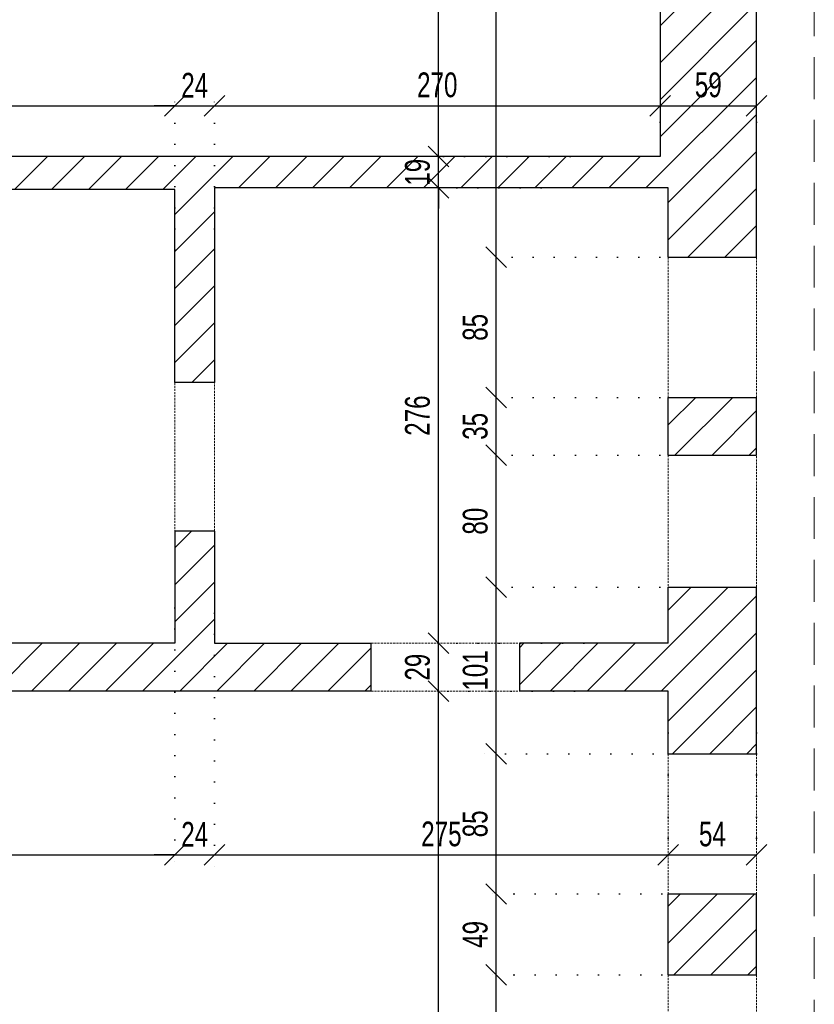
# Model space of a CAD drawing. Header units: millimetres. Extents: x 11149 to 111407, y -107619 to -23630.
# Tile 115 of 245: x 16231 to 16712, y -28935 to -28338. Entities that reach past the tile are written whole.
import ezdxf

# ---------------------------------------------------------------- set-up
doc = ezdxf.new("R2010")
doc.units = ezdxf.units.MM
doc.header["$LTSCALE"] = 2
for name, pattern in [('DOT', [6.35, 0, -6.35]), ('HIDDEN', [9.525, 6.35, -3.175]), ('HIDDENX2', [19.05, 12.7, -6.35])]:
    doc.linetypes.add(name, pattern=pattern)
doc.layers.get('0').update_dxf_attribs({"plot": 0})
doc.layers.get('Defpoints').update_dxf_attribs({"color": 1})
doc.layers.add('3DPLAN_A_KRESKOWANIE 1', color=253, linetype='Continuous')
for name, color, linetype, lineweight in [('3DPLAN_A_WYSOKOŚCI ZMIANA', 144, 'HIDDENX2', 5), ('A_ściany mur', 2, 'Continuous', 30), ('e-cad_wymiary', 4, 'Continuous', 9)]:
    doc.layers.add(name, color=color, linetype=linetype, lineweight=lineweight)
doc.styles.add('e-cad_1', font='arial.ttf', dxfattribs={"width": 0.7})
doc.dimstyles.new('e-cad_1_100_[cm]', dxfattribs={"dimscale": 10, "dimtxt": 1.5, "dimasz": 1.25, "dimexe": 1.25, "dimexo": 0.625, "dimgap": 0.5, "dimtad": 1, "dimdec": 0, "dimrnd": 1, "dimzin": 1, "dimtxsty": 'e-cad_1', "dimblk": 'OBLIQUE', "dimcen": 2.5, "dimclrd": 256, "dimclre": 252, "dimclrt": 7, "dimadec": 0, "dimazin": 0, "dimtfac": 1, "dimtix": 1, "dimtmove": 2, "dimatfit": 3, "dimldrblk": 'NONE', "dimfxl": 60, "dimfxlon": 1, "dimarcsym": 0})

# ---------------------------------------------------------------- blocks, each defined once
blk = doc.blocks.new('_OBLIQUE')
at = {"color": 0, "linetype": 'ByBlock', "lineweight": -2}
blk.add_line((-0.5, -0.5), (0.5, 0.5), dxfattribs=at)
blk = doc.blocks.new('*D407')
at = {"layer": 'Defpoints', "color": 0}
for p in [(16519.71, -28916.89), (16651.94, -28916.89), (16677.49, -29121.89)]:
    blk.add_point(p, dxfattribs=at)
at = {"layer": 'e-cad_wymiary', "color": 252, "linetype": 'DOT', "lineweight": -2}
for p, q in [((16645.69, -28916.89), (16507.21, -28916.89)), ((16671.24, -29121.89), (16507.21, -29121.89))]:
    blk.add_line(p, q, dxfattribs=at)
at = {"layer": 'e-cad_wymiary', "lineweight": -2}
blk.add_line((16519.71, -29121.89), (16519.71, -28916.89), dxfattribs=at)
at = {"layer": 'e-cad_wymiary', "lineweight": -2, "xscale": 12.5, "yscale": 12.5, "zscale": 12.5}
for p, rotation in [((16519.71, -28916.89), 90), ((16519.71, -29121.89), 270)]:
    blk.add_blockref('_OBLIQUE', p, dxfattribs=dict(at, rotation=rotation))
at = {"layer": 'e-cad_wymiary', "color": 7, "insert": (16507.05, -29019.39), "char_height": 15, "attachment_point": 5, "rotation": 90, "style": 'e-cad_1'}
blk.add_mtext('205', dxfattribs=at)
blk = doc.blocks.new('_None')
blk = doc.blocks.new('*D408')
at = {"layer": 'Defpoints', "color": 0}
for p in [(16519.71, -28867.89), (16651.94, -28867.89), (16651.94, -28916.89)]:
    blk.add_point(p, dxfattribs=at)
at = {"layer": 'e-cad_wymiary', "color": 252, "linetype": 'DOT', "lineweight": -2}
for p, q in [((16645.69, -28867.89), (16507.21, -28867.89)), ((16645.69, -28916.89), (16507.21, -28916.89))]:
    blk.add_line(p, q, dxfattribs=at)
at = {"layer": 'e-cad_wymiary', "lineweight": -2}
blk.add_line((16519.71, -28916.89), (16519.71, -28867.89), dxfattribs=at)
at = {"layer": 'e-cad_wymiary', "lineweight": -2, "xscale": 12.5, "yscale": 12.5, "zscale": 12.5}
for p, rotation in [((16519.71, -28867.89), 90), ((16519.71, -28916.89), 270)]:
    blk.add_blockref('_OBLIQUE', p, dxfattribs=dict(at, rotation=rotation))
at = {"layer": 'e-cad_wymiary', "color": 7, "insert": (16507.05, -28892.39), "char_height": 15, "attachment_point": 5, "rotation": 90, "style": 'e-cad_1'}
blk.add_mtext('49', dxfattribs=at)
blk = doc.blocks.new('*D409')
at = {"layer": 'Defpoints', "color": 0}
for p in [(16519.71, -28782.89), (16646.71, -28782.89), (16651.94, -28867.89)]:
    blk.add_point(p, dxfattribs=at)
at = {"layer": 'e-cad_wymiary', "color": 252, "linetype": 'DOT', "lineweight": -2}
for p, q in [((16640.46, -28782.89), (16507.21, -28782.89)), ((16645.69, -28867.89), (16507.21, -28867.89))]:
    blk.add_line(p, q, dxfattribs=at)
at = {"layer": 'e-cad_wymiary', "lineweight": -2}
blk.add_line((16519.71, -28867.89), (16519.71, -28782.89), dxfattribs=at)
at = {"layer": 'e-cad_wymiary', "lineweight": -2, "xscale": 12.5, "yscale": 12.5, "zscale": 12.5}
for p, rotation in [((16519.71, -28782.89), 90), ((16519.71, -28867.89), 270)]:
    blk.add_blockref('_OBLIQUE', p, dxfattribs=dict(at, rotation=rotation))
at = {"layer": 'e-cad_wymiary', "color": 7, "insert": (16507.05, -28825.39), "char_height": 15, "attachment_point": 5, "rotation": 90, "style": 'e-cad_1'}
blk.add_mtext('85', dxfattribs=at)
blk = doc.blocks.new('*D410')
at = {"layer": 'Defpoints', "color": 0}
for p in [(16519.71, -28681.89), (16650.78, -28681.89), (16646.71, -28782.89)]:
    blk.add_point(p, dxfattribs=at)
at = {"layer": 'e-cad_wymiary', "color": 252, "linetype": 'DOT', "lineweight": -2}
for p, q in [((16644.53, -28681.89), (16507.21, -28681.89)), ((16640.46, -28782.89), (16507.21, -28782.89))]:
    blk.add_line(p, q, dxfattribs=at)
at = {"layer": 'e-cad_wymiary', "lineweight": -2}
blk.add_line((16519.71, -28782.89), (16519.71, -28681.89), dxfattribs=at)
at = {"layer": 'e-cad_wymiary', "lineweight": -2, "xscale": 12.5, "yscale": 12.5, "zscale": 12.5}
for p, rotation in [((16519.71, -28681.89), 90), ((16519.71, -28782.89), 270)]:
    blk.add_blockref('_OBLIQUE', p, dxfattribs=dict(at, rotation=rotation))
at = {"layer": 'e-cad_wymiary', "color": 7, "insert": (16507.05, -28732.39), "char_height": 15, "attachment_point": 5, "rotation": 90, "style": 'e-cad_1'}
blk.add_mtext('101', dxfattribs=at)
blk = doc.blocks.new('*D411')
at = {"layer": 'Defpoints', "color": 0}
for p in [(16519.71, -28601.89), (16650.78, -28601.89), (16650.78, -28681.89)]:
    blk.add_point(p, dxfattribs=at)
at = {"layer": 'e-cad_wymiary', "color": 252, "linetype": 'DOT', "lineweight": -2}
for p, q in [((16644.53, -28601.89), (16507.21, -28601.89)), ((16644.53, -28681.89), (16507.21, -28681.89))]:
    blk.add_line(p, q, dxfattribs=at)
at = {"layer": 'e-cad_wymiary', "lineweight": -2}
blk.add_line((16519.71, -28681.89), (16519.71, -28601.89), dxfattribs=at)
at = {"layer": 'e-cad_wymiary', "lineweight": -2, "xscale": 12.5, "yscale": 12.5, "zscale": 12.5}
for p, rotation in [((16519.71, -28601.89), 90), ((16519.71, -28681.89), 270)]:
    blk.add_blockref('_OBLIQUE', p, dxfattribs=dict(at, rotation=rotation))
at = {"layer": 'e-cad_wymiary', "color": 7, "insert": (16507.05, -28641.89), "char_height": 15, "attachment_point": 5, "rotation": 90, "style": 'e-cad_1'}
blk.add_mtext('80', dxfattribs=at)
blk = doc.blocks.new('*D412')
at = {"layer": 'Defpoints', "color": 0}
for p in [(16519.71, -28566.89), (16650.74, -28566.89), (16650.78, -28601.89)]:
    blk.add_point(p, dxfattribs=at)
at = {"layer": 'e-cad_wymiary', "color": 252, "linetype": 'DOT', "lineweight": -2}
for p, q in [((16644.49, -28566.89), (16507.21, -28566.89)), ((16644.53, -28601.89), (16507.21, -28601.89))]:
    blk.add_line(p, q, dxfattribs=at)
at = {"layer": 'e-cad_wymiary', "lineweight": -2}
blk.add_line((16519.71, -28601.89), (16519.71, -28566.89), dxfattribs=at)
at = {"layer": 'e-cad_wymiary', "lineweight": -2, "xscale": 12.5, "yscale": 12.5, "zscale": 12.5}
for p, rotation in [((16519.71, -28566.89), 90), ((16519.71, -28601.89), 270)]:
    blk.add_blockref('_OBLIQUE', p, dxfattribs=dict(at, rotation=rotation))
at = {"layer": 'e-cad_wymiary', "color": 7, "insert": (16507.05, -28584.39), "char_height": 15, "attachment_point": 5, "rotation": 90, "style": 'e-cad_1'}
blk.add_mtext('35', dxfattribs=at)
blk = doc.blocks.new('*D413')
at = {"layer": 'Defpoints', "color": 0}
for p in [(16519.71, -28481.89), (16650.74, -28481.89), (16650.74, -28566.89)]:
    blk.add_point(p, dxfattribs=at)
at = {"layer": 'e-cad_wymiary', "color": 252, "linetype": 'DOT', "lineweight": -2}
for p, q in [((16644.49, -28481.89), (16507.21, -28481.89)), ((16644.49, -28566.89), (16507.21, -28566.89))]:
    blk.add_line(p, q, dxfattribs=at)
at = {"layer": 'e-cad_wymiary', "lineweight": -2}
blk.add_line((16519.71, -28566.89), (16519.71, -28481.89), dxfattribs=at)
at = {"layer": 'e-cad_wymiary', "lineweight": -2, "xscale": 12.5, "yscale": 12.5, "zscale": 12.5}
for p, rotation in [((16519.71, -28481.89), 90), ((16519.71, -28566.89), 270)]:
    blk.add_blockref('_OBLIQUE', p, dxfattribs=dict(at, rotation=rotation))
at = {"layer": 'e-cad_wymiary', "color": 7, "insert": (16507.05, -28524.39), "char_height": 15, "attachment_point": 5, "rotation": 90, "style": 'e-cad_1'}
blk.add_mtext('85', dxfattribs=at)
blk = doc.blocks.new('*D414')
at = {"layer": 'Defpoints', "color": 0}
for p in [(16519.71, -28090.89), (16634.83, -28090.89), (16650.74, -28481.89)]:
    blk.add_point(p, dxfattribs=at)
at = {"layer": 'e-cad_wymiary', "color": 252, "linetype": 'DOT', "lineweight": -2}
for p, q in [((16628.58, -28090.89), (16507.21, -28090.89)), ((16644.49, -28481.89), (16507.21, -28481.89))]:
    blk.add_line(p, q, dxfattribs=at)
at = {"layer": 'e-cad_wymiary', "lineweight": -2}
blk.add_line((16519.71, -28481.89), (16519.71, -28090.89), dxfattribs=at)
at = {"layer": 'e-cad_wymiary', "lineweight": -2, "xscale": 12.5, "yscale": 12.5, "zscale": 12.5}
for p, rotation in [((16519.71, -28090.89), 90), ((16519.71, -28481.89), 270)]:
    blk.add_blockref('_OBLIQUE', p, dxfattribs=dict(at, rotation=rotation))
at = {"layer": 'e-cad_wymiary', "color": 7, "insert": (16507.05, -28286.39), "char_height": 15, "attachment_point": 5, "rotation": 90, "style": 'e-cad_1'}
blk.add_mtext('391', dxfattribs=at)
blk = doc.blocks.new('*D418')
at = {"layer": 'Defpoints', "color": 0}
for p in [(16484.71, -28744.89), (16573.42, -28744.89), (16589.22, -29308.89)]:
    blk.add_point(p, dxfattribs=at)
at = {"layer": 'e-cad_wymiary', "color": 252, "linetype": 'DOT', "lineweight": -2}
for p, q in [((16567.17, -28744.89), (16472.21, -28744.89)), ((16582.97, -29308.89), (16472.21, -29308.89))]:
    blk.add_line(p, q, dxfattribs=at)
at = {"layer": 'e-cad_wymiary', "lineweight": -2}
blk.add_line((16484.71, -29308.89), (16484.71, -28744.89), dxfattribs=at)
at = {"layer": 'e-cad_wymiary', "lineweight": -2, "xscale": 12.5, "yscale": 12.5, "zscale": 12.5}
for p, rotation in [((16484.71, -28744.89), 90), ((16484.71, -29308.89), 270)]:
    blk.add_blockref('_OBLIQUE', p, dxfattribs=dict(at, rotation=rotation))
at = {"layer": 'e-cad_wymiary', "color": 7, "insert": (16472.05, -29026.89), "char_height": 15, "attachment_point": 5, "rotation": 90, "style": 'e-cad_1'}
blk.add_mtext('564', dxfattribs=at)
blk = doc.blocks.new('*D419')
at = {"layer": 'Defpoints', "color": 0}
for p in [(16484.71, -28715.89), (16578.99, -28715.89), (16573.42, -28744.89)]:
    blk.add_point(p, dxfattribs=at)
at = {"layer": 'e-cad_wymiary', "color": 252, "linetype": 'DOT', "lineweight": -2}
for p, q in [((16572.74, -28715.89), (16472.21, -28715.89)), ((16567.17, -28744.89), (16472.21, -28744.89))]:
    blk.add_line(p, q, dxfattribs=at)
at = {"layer": 'e-cad_wymiary', "lineweight": -2}
blk.add_line((16484.71, -28744.89), (16484.71, -28715.89), dxfattribs=at)
at = {"layer": 'e-cad_wymiary', "lineweight": -2, "xscale": 12.5, "yscale": 12.5, "zscale": 12.5}
for p, rotation in [((16484.71, -28715.89), 90), ((16484.71, -28744.89), 270)]:
    blk.add_blockref('_OBLIQUE', p, dxfattribs=dict(at, rotation=rotation))
at = {"layer": 'e-cad_wymiary', "color": 7, "insert": (16472.05, -28730.39), "char_height": 15, "attachment_point": 5, "rotation": 90, "style": 'e-cad_1'}
blk.add_mtext('29', dxfattribs=at)
blk = doc.blocks.new('*D420')
at = {"layer": 'Defpoints', "color": 0}
for p in [(16484.71, -28439.89), (16553.22, -28439.89), (16578.99, -28715.89)]:
    blk.add_point(p, dxfattribs=at)
at = {"layer": 'e-cad_wymiary', "color": 252, "linetype": 'DOT', "lineweight": -2}
for p, q in [((16546.97, -28439.89), (16472.21, -28439.89)), ((16572.74, -28715.89), (16472.21, -28715.89))]:
    blk.add_line(p, q, dxfattribs=at)
at = {"layer": 'e-cad_wymiary', "lineweight": -2}
blk.add_line((16484.71, -28715.89), (16484.71, -28439.89), dxfattribs=at)
at = {"layer": 'e-cad_wymiary', "lineweight": -2, "xscale": 12.5, "yscale": 12.5, "zscale": 12.5}
for p, rotation in [((16484.71, -28439.89), 90), ((16484.71, -28715.89), 270)]:
    blk.add_blockref('_OBLIQUE', p, dxfattribs=dict(at, rotation=rotation))
at = {"layer": 'e-cad_wymiary', "color": 7, "insert": (16472.05, -28577.89), "char_height": 15, "attachment_point": 5, "rotation": 90, "style": 'e-cad_1'}
blk.add_mtext('276', dxfattribs=at)
blk = doc.blocks.new('*D421')
at = {"layer": 'Defpoints', "color": 0}
for p in [(16484.71, -28420.89), (16570.77, -28420.89), (16553.22, -28439.89)]:
    blk.add_point(p, dxfattribs=at)
at = {"layer": 'e-cad_wymiary', "lineweight": -2}
for p, q in [((16484.71, -28420.89), (16484.71, -28408.39)), ((16484.71, -28439.89), (16484.71, -28420.89)), ((16484.71, -28439.89), (16484.71, -28452.39))]:
    blk.add_line(p, q, dxfattribs=at)
at = {"layer": 'e-cad_wymiary', "color": 252, "linetype": 'DOT', "lineweight": -2}
for p, q in [((16564.52, -28420.89), (16472.21, -28420.89)), ((16546.97, -28439.89), (16472.21, -28439.89))]:
    blk.add_line(p, q, dxfattribs=at)
at = {"layer": 'e-cad_wymiary', "lineweight": -2, "xscale": 12.5, "yscale": 12.5, "zscale": 12.5}
for p, rotation in [((16484.71, -28420.89), 270), ((16484.71, -28439.89), 90)]:
    blk.add_blockref('_OBLIQUE', p, dxfattribs=dict(at, rotation=rotation))
at = {"layer": 'e-cad_wymiary', "color": 7, "insert": (16472.05, -28430.39), "char_height": 15, "attachment_point": 5, "rotation": 90, "style": 'e-cad_1'}
blk.add_mtext('19', dxfattribs=at)
blk = doc.blocks.new('*D422')
at = {"layer": 'Defpoints', "color": 0}
for p in [(16484.71, -27862.89), (16570.44, -27862.89), (16570.77, -28420.89)]:
    blk.add_point(p, dxfattribs=at)
at = {"layer": 'e-cad_wymiary', "color": 252, "linetype": 'DOT', "lineweight": -2}
for p, q in [((16564.19, -27862.89), (16472.21, -27862.89)), ((16564.52, -28420.89), (16472.21, -28420.89))]:
    blk.add_line(p, q, dxfattribs=at)
at = {"layer": 'e-cad_wymiary', "lineweight": -2}
blk.add_line((16484.71, -28420.89), (16484.71, -27862.89), dxfattribs=at)
at = {"layer": 'e-cad_wymiary', "lineweight": -2, "xscale": 12.5, "yscale": 12.5, "zscale": 12.5}
for p, rotation in [((16484.71, -27862.89), 90), ((16484.71, -28420.89), 270)]:
    blk.add_blockref('_OBLIQUE', p, dxfattribs=dict(at, rotation=rotation))
at = {"layer": 'e-cad_wymiary', "color": 7, "insert": (16472.05, -28141.89), "char_height": 15, "attachment_point": 5, "rotation": 90, "style": 'e-cad_1'}
blk.add_mtext('558', dxfattribs=at)
blk = doc.blocks.new('*D479')
at = {"layer": 'Defpoints', "color": 0}
for p in [(16324.99, -28390.14), (16324.99, -28483.69), (16056.99, -28502.89)]:
    blk.add_point(p, dxfattribs=at)
at = {"layer": 'e-cad_wymiary', "color": 252, "linetype": 'DOT', "lineweight": -2}
for p, q in [((16056.99, -28496.64), (16056.99, -28377.64)), ((16324.99, -28477.44), (16324.99, -28377.64))]:
    blk.add_line(p, q, dxfattribs=at)
at = {"layer": 'e-cad_wymiary', "lineweight": -2}
blk.add_line((16056.99, -28390.14), (16324.99, -28390.14), dxfattribs=at)
at = {"layer": 'e-cad_wymiary', "lineweight": -2, "xscale": 12.5, "yscale": 12.5, "zscale": 12.5, "rotation": 180}
blk.add_blockref('_OBLIQUE', (16056.99, -28390.14), dxfattribs=at)
at = {"layer": 'e-cad_wymiary', "lineweight": -2, "xscale": 12.5, "yscale": 12.5, "zscale": 12.5}
blk.add_blockref('_OBLIQUE', (16324.99, -28390.14), dxfattribs=at)
at = {"layer": 'e-cad_wymiary', "color": 7, "insert": (16190.99, -28377.48), "char_height": 15, "attachment_point": 5, "style": 'e-cad_1'}
blk.add_mtext('268', dxfattribs=at)
blk = doc.blocks.new('*D480')
at = {"layer": 'Defpoints', "color": 0}
for p in [(16348.99, -28390.14), (16324.99, -28483.69), (16348.99, -28483.69)]:
    blk.add_point(p, dxfattribs=at)
at = {"layer": 'e-cad_wymiary', "color": 252, "linetype": 'DOT', "lineweight": -2}
for p, q in [((16324.99, -28477.44), (16324.99, -28377.64)), ((16348.99, -28477.44), (16348.99, -28377.64))]:
    blk.add_line(p, q, dxfattribs=at)
at = {"layer": 'e-cad_wymiary', "lineweight": -2}
for p, q in [((16324.99, -28390.14), (16312.49, -28390.14)), ((16324.99, -28390.14), (16348.99, -28390.14)), ((16348.99, -28390.14), (16361.49, -28390.14))]:
    blk.add_line(p, q, dxfattribs=at)
at = {"layer": 'e-cad_wymiary', "lineweight": -2, "xscale": 12.5, "yscale": 12.5, "zscale": 12.5}
blk.add_blockref('_OBLIQUE', (16324.99, -28390.14), dxfattribs=at)
at = {"layer": 'e-cad_wymiary', "lineweight": -2, "xscale": 12.5, "yscale": 12.5, "zscale": 12.5, "rotation": 180}
blk.add_blockref('_OBLIQUE', (16348.99, -28390.14), dxfattribs=at)
at = {"layer": 'e-cad_wymiary', "color": 7, "insert": (16336.99, -28377.61), "char_height": 15, "attachment_point": 5, "style": 'e-cad_1'}
blk.add_mtext('24', dxfattribs=at)
blk = doc.blocks.new('*D481')
at = {"layer": 'Defpoints', "color": 0}
for p in [(16618.99, -28390.14), (16618.99, -28406.22), (16348.99, -28483.69)]:
    blk.add_point(p, dxfattribs=at)
at = {"layer": 'e-cad_wymiary', "color": 252, "linetype": 'DOT', "lineweight": -2}
for p, q in [((16348.99, -28477.44), (16348.99, -28377.64)), ((16618.99, -28399.97), (16618.99, -28377.64))]:
    blk.add_line(p, q, dxfattribs=at)
at = {"layer": 'e-cad_wymiary', "lineweight": -2}
blk.add_line((16348.99, -28390.14), (16618.99, -28390.14), dxfattribs=at)
at = {"layer": 'e-cad_wymiary', "lineweight": -2, "xscale": 12.5, "yscale": 12.5, "zscale": 12.5, "rotation": 180}
blk.add_blockref('_OBLIQUE', (16348.99, -28390.14), dxfattribs=at)
at = {"layer": 'e-cad_wymiary', "lineweight": -2, "xscale": 12.5, "yscale": 12.5, "zscale": 12.5}
blk.add_blockref('_OBLIQUE', (16618.99, -28390.14), dxfattribs=at)
at = {"layer": 'e-cad_wymiary', "color": 7, "insert": (16483.99, -28377.48), "char_height": 15, "attachment_point": 5, "style": 'e-cad_1'}
blk.add_mtext('270', dxfattribs=at)
blk = doc.blocks.new('*D482')
at = {"layer": 'Defpoints', "color": 0}
for p in [(16677.49, -28390.14), (16618.99, -28406.22), (16677.49, -28406.22)]:
    blk.add_point(p, dxfattribs=at)
at = {"layer": 'e-cad_wymiary', "color": 252, "linetype": 'DOT', "lineweight": -2}
for p, q in [((16618.99, -28399.97), (16618.99, -28377.64)), ((16677.49, -28399.97), (16677.49, -28377.64))]:
    blk.add_line(p, q, dxfattribs=at)
at = {"layer": 'e-cad_wymiary', "lineweight": -2}
blk.add_line((16618.99, -28390.14), (16677.49, -28390.14), dxfattribs=at)
at = {"layer": 'e-cad_wymiary', "lineweight": -2, "xscale": 12.5, "yscale": 12.5, "zscale": 12.5, "rotation": 180}
blk.add_blockref('_OBLIQUE', (16618.99, -28390.14), dxfattribs=at)
at = {"layer": 'e-cad_wymiary', "lineweight": -2, "xscale": 12.5, "yscale": 12.5, "zscale": 12.5}
blk.add_blockref('_OBLIQUE', (16677.49, -28390.14), dxfattribs=at)
at = {"layer": 'e-cad_wymiary', "color": 7, "insert": (16648.24, -28377.48), "char_height": 15, "attachment_point": 5, "style": 'e-cad_1'}
blk.add_mtext('59', dxfattribs=at)
blk = doc.blocks.new('*D514')
at = {"layer": 'Defpoints', "color": 0}
for p in [(16324.99, -28688.09), (16047.99, -28775.39), (16324.99, -28844.22)]:
    blk.add_point(p, dxfattribs=at)
at = {"layer": 'e-cad_wymiary', "color": 252, "linetype": 'DOT', "lineweight": -2}
for p, q in [((16324.99, -28694.34), (16324.99, -28856.72)), ((16047.99, -28781.64), (16047.99, -28856.72))]:
    blk.add_line(p, q, dxfattribs=at)
at = {"layer": 'e-cad_wymiary', "lineweight": -2}
blk.add_line((16047.99, -28844.22), (16324.99, -28844.22), dxfattribs=at)
at = {"layer": 'e-cad_wymiary', "lineweight": -2, "xscale": 12.5, "yscale": 12.5, "zscale": 12.5, "rotation": 180}
blk.add_blockref('_OBLIQUE', (16047.99, -28844.22), dxfattribs=at)
at = {"layer": 'e-cad_wymiary', "lineweight": -2, "xscale": 12.5, "yscale": 12.5, "zscale": 12.5}
blk.add_blockref('_OBLIQUE', (16324.99, -28844.22), dxfattribs=at)
at = {"layer": 'e-cad_wymiary', "color": 7, "insert": (16186.49, -28831.69), "char_height": 15, "attachment_point": 5, "style": 'e-cad_1'}
blk.add_mtext('277', dxfattribs=at)
blk = doc.blocks.new('*D515')
at = {"layer": 'Defpoints', "color": 0}
for p in [(16324.99, -28688.09), (16348.99, -28691.33), (16348.99, -28844.22)]:
    blk.add_point(p, dxfattribs=at)
at = {"layer": 'e-cad_wymiary', "color": 252, "linetype": 'DOT', "lineweight": -2}
for p, q in [((16324.99, -28694.34), (16324.99, -28856.72)), ((16348.99, -28697.58), (16348.99, -28856.72))]:
    blk.add_line(p, q, dxfattribs=at)
at = {"layer": 'e-cad_wymiary', "lineweight": -2}
for p, q in [((16324.99, -28844.22), (16312.49, -28844.22)), ((16324.99, -28844.22), (16348.99, -28844.22)), ((16348.99, -28844.22), (16361.49, -28844.22))]:
    blk.add_line(p, q, dxfattribs=at)
at = {"layer": 'e-cad_wymiary', "lineweight": -2, "xscale": 12.5, "yscale": 12.5, "zscale": 12.5}
blk.add_blockref('_OBLIQUE', (16324.99, -28844.22), dxfattribs=at)
at = {"layer": 'e-cad_wymiary', "lineweight": -2, "xscale": 12.5, "yscale": 12.5, "zscale": 12.5, "rotation": 180}
blk.add_blockref('_OBLIQUE', (16348.99, -28844.22), dxfattribs=at)
at = {"layer": 'e-cad_wymiary', "color": 7, "insert": (16336.99, -28831.69), "char_height": 15, "attachment_point": 5, "style": 'e-cad_1'}
blk.add_mtext('24', dxfattribs=at)
blk = doc.blocks.new('*D516')
at = {"layer": 'Defpoints', "color": 0}
for p in [(16348.99, -28691.33), (16623.99, -28763.89), (16623.99, -28844.22)]:
    blk.add_point(p, dxfattribs=at)
at = {"layer": 'e-cad_wymiary', "color": 252, "linetype": 'DOT', "lineweight": -2}
for p, q in [((16348.99, -28697.58), (16348.99, -28856.72)), ((16623.99, -28770.14), (16623.99, -28856.72))]:
    blk.add_line(p, q, dxfattribs=at)
at = {"layer": 'e-cad_wymiary', "lineweight": -2}
blk.add_line((16348.99, -28844.22), (16623.99, -28844.22), dxfattribs=at)
at = {"layer": 'e-cad_wymiary', "lineweight": -2, "xscale": 12.5, "yscale": 12.5, "zscale": 12.5, "rotation": 180}
blk.add_blockref('_OBLIQUE', (16348.99, -28844.22), dxfattribs=at)
at = {"layer": 'e-cad_wymiary', "lineweight": -2, "xscale": 12.5, "yscale": 12.5, "zscale": 12.5}
blk.add_blockref('_OBLIQUE', (16623.99, -28844.22), dxfattribs=at)
at = {"layer": 'e-cad_wymiary', "color": 7, "insert": (16486.49, -28831.56), "char_height": 15, "attachment_point": 5, "style": 'e-cad_1'}
blk.add_mtext('275', dxfattribs=at)
blk = doc.blocks.new('*D517')
at = {"layer": 'Defpoints', "color": 0}
for p in [(16623.99, -28763.89), (16677.49, -28763.89), (16677.49, -28844.22)]:
    blk.add_point(p, dxfattribs=at)
at = {"layer": 'e-cad_wymiary', "color": 252, "linetype": 'DOT', "lineweight": -2}
for p, q in [((16623.99, -28770.14), (16623.99, -28856.72)), ((16677.49, -28770.14), (16677.49, -28856.72))]:
    blk.add_line(p, q, dxfattribs=at)
at = {"layer": 'e-cad_wymiary', "lineweight": -2}
blk.add_line((16623.99, -28844.22), (16677.49, -28844.22), dxfattribs=at)
at = {"layer": 'e-cad_wymiary', "lineweight": -2, "xscale": 12.5, "yscale": 12.5, "zscale": 12.5, "rotation": 180}
blk.add_blockref('_OBLIQUE', (16623.99, -28844.22), dxfattribs=at)
at = {"layer": 'e-cad_wymiary', "lineweight": -2, "xscale": 12.5, "yscale": 12.5, "zscale": 12.5}
blk.add_blockref('_OBLIQUE', (16677.49, -28844.22), dxfattribs=at)
at = {"layer": 'e-cad_wymiary', "color": 7, "insert": (16650.74, -28831.59), "char_height": 15, "attachment_point": 5, "style": 'e-cad_1'}
blk.add_mtext('54', dxfattribs=at)

msp = doc.modelspace()

# ---------------------------------------------------------------- hatches: boundary and pattern name
at = {"layer": '3DPLAN_A_KRESKOWANIE 1'}
h = msp.add_hatch(dxfattribs=at)
h.set_pattern_fill('ANSI31', color=256, scale=5, style=0)
h.set_pattern_definition([(45, (15147.047, -29342.012), (-11.22532, 11.22532), [])])
h.paths.add_polyline_path([(15208.99, -29306.89), (15087.99, -29306.89), (15087.99, -29384.89), (15208.99, -29384.89)])
h.paths.add_polyline_path([(16677.49, -29121.89), (16623.99, -29121.89), (16623.99, -29308.89), (16290.99, -29308.89), (16290.99, -29384.89), (16677.49, -29384.89)])
h.paths.add_polyline_path([(16115.99, -29308.89), (16047.99, -29308.89), (16047.99, -29148.89), (16014.99, -29148.89), (16014.99, -29308.89), (15977.99, -29308.89), (15977.99, -29384.89), (16115.99, -29384.89)])
h.paths.add_polyline_path([(15802.99, -29308.89), (15767.99, -29308.89), (15767.99, -28746.89), (15772.99, -28746.89), (15772.99, -28712.89), (15691.99, -28712.89), (15691.99, -28642.89), (15671.99, -28642.89), (15671.99, -28710.89), (15658.99, -28710.89), (15658.99, -28746.89), (15736.99, -28746.89), (15736.99, -29058.89), (15726.99, -29058.89), (15726.99, -29069.89), (15736.99, -29069.89), (15736.99, -29306.89), (15689.99, -29306.89), (15689.99, -29384.89), (15802.99, -29384.89)])
h.paths.add_polyline_path([(16443.99, -28715.89), (16348.99, -28715.89), (16348.99, -28647.89), (16324.99, -28647.89), (16324.99, -28715.89), (16097.99, -28715.89), (16097.99, -28691.89), (16056.99, -28691.89), (16056.99, -28450.89), (16068.99, -28450.89), (16068.99, -28440.89), (16324.99, -28440.89), (16324.99, -28557.89), (16348.99, -28557.89), (16348.99, -28439.89), (16623.99, -28439.89), (16623.99, -28481.89), (16677.49, -28481.89), (16677.49, -28090.89), (16618.99, -28090.89), (16618.99, -28420.89), (15614.99, -28420.89), (15614.99, -28441.89), (15671.99, -28441.89), (15671.99, -28522.89), (15691.99, -28522.89), (15691.99, -28438.89), (16026.99, -28438.89), (16026.99, -28712.89), (15892.99, -28712.89), (15892.99, -28746.89), (16014.99, -28746.89), (16014.99, -28802.89), (16047.99, -28802.89), (16047.99, -28747.89), (16069.99, -28747.89), (16069.99, -28744.89), (16443.99, -28744.89)])
h.paths.add_polyline_path([(16677.49, -28681.89), (16623.99, -28681.89), (16623.99, -28715.89), (16533.99, -28715.89), (16533.99, -28744.89), (16623.99, -28744.89), (16623.99, -28782.89), (16677.49, -28782.89)])
h.paths.add_polyline_path([(16677.49, -28566.89), (16623.99, -28566.89), (16623.99, -28601.89), (16677.49, -28601.89)])
h.paths.add_polyline_path([(16677.49, -28867.89), (16623.99, -28867.89), (16623.99, -28916.89), (16677.49, -28916.89)])
h.paths.add_polyline_path([(16677.49, -27805.89), (15967.99, -27805.89), (15967.99, -27862.89), (16618.99, -27862.89), (16618.99, -27970.89), (16677.49, -27970.89)])
h.paths.add_polyline_path([(15500.99, -27805.89), (15380.99, -27805.89), (15380.99, -27867.89), (15454.99, -27867.89), (15454.99, -28420.89), (14450.99, -28420.89), (14450.99, -28435.89), (14331.99, -28435.89), (14331.99, -28420.89), (14227.99, -28420.89), (14227.99, -28435.89), (14207.99, -28435.89), (14207.99, -28467.89), (14230.99, -28467.89), (14230.99, -28496.89), (14276.99, -28496.89), (14276.99, -28467.89), (14827.99, -28467.89), (14827.99, -28490.89), (14866.99, -28490.89), (14866.99, -28439.89), (15420.99, -28439.89), (15420.99, -28504.89), (15467.99, -28504.89), (15467.99, -28441.89), (15494.99, -28441.89), (15494.99, -28420.89), (15467.99, -28420.89), (15467.99, -27862.89), (15500.99, -27862.89)])
h.paths.add_polyline_path([(15792.99, -27805.89), (15675.99, -27805.89), (15675.99, -27862.89), (15792.99, -27862.89)])
h.paths.add_polyline_path([(14935.99, -28756.89), (15425.99, -28756.89), (15425.99, -29306.89), (15383.99, -29306.89), (15383.99, -29384.89), (15514.99, -29384.89), (15514.99, -29306.89), (15441.99, -29306.89), (15441.99, -29069.89), (15636.99, -29069.89), (15636.99, -29058.89), (15441.99, -29058.89), (15441.99, -28772.89), (15466.99, -28772.89), (15466.99, -28746.89), (15568.99, -28746.89), (15568.99, -28710.89), (15467.99, -28710.89), (15467.99, -28677.89), (15420.99, -28677.89), (15420.99, -28720.89), (14866.99, -28720.89), (14866.99, -28640.89), (14827.99, -28640.89), (14827.99, -28721.89), (14417.99, -28721.89), (14417.99, -28756.89), (14765.99, -28756.89), (14765.99, -28833.89), (14935.99, -28833.89)])
h.paths.add_polyline_path([(14912.99, -29306.89), (14891.99, -29306.89), (14891.99, -28974.89), (14421.99, -28974.89), (14421.99, -28984.89), (14884.99, -28984.89), (14884.99, -29310.89), (14777.99, -29310.89), (14777.99, -29384.89), (14912.99, -29384.89)])
h.paths.add_polyline_path([(14602.99, -29310.89), (14487.99, -29310.89), (14487.99, -29384.89), (14602.99, -29384.89)])
h.paths.add_polyline_path([(14312.99, -29310.89), (14262.99, -29310.89), (14262.99, -28984.89), (14341.99, -28984.89), (14341.99, -28974.89), (14262.99, -28974.89), (14262.99, -28756.89), (14297.99, -28756.89), (14297.99, -28721.89), (14276.99, -28721.89), (14276.99, -28667.89), (14228.99, -28667.89), (14228.99, -28721.89), (13922.99, -28721.89), (13922.99, -28754.89), (13935.99, -28754.89), (13935.99, -28884.89), (13953.99, -28884.89), (13953.99, -28754.89), (14226.99, -28754.89), (14226.99, -29323.89), (14186.99, -29323.89), (14186.99, -29384.89), (14312.99, -29384.89)])
h.paths.add_polyline_path([(14011.99, -29323.89), (13953.99, -29323.89), (13953.99, -28979.89), (13935.99, -28979.89), (13935.99, -29320.89), (13895.99, -29320.89), (13895.99, -29384.89), (14011.99, -29384.89)])
h.paths.add_polyline_path([(13720.99, -29320.89), (13668.99, -29320.89), (13668.99, -29039.89), (13722.99, -29039.89), (13722.99, -28875.89), (13664.99, -28875.89), (13664.99, -28769.89), (13673.99, -28769.89), (13673.99, -28754.89), (13832.99, -28754.89), (13832.99, -28721.89), (13810.99, -28721.89), (13810.99, -28684.89), (13793.99, -28684.89), (13793.99, -28721.89), (13683.99, -28721.89), (13683.99, -28682.89), (13649.99, -28682.89), (13629.99, -28682.89), (13629.99, -28715.89), (13626.99, -28715.89), (13626.99, -28933.89), (13626.99, -28950.89), (13626.99, -29316.89), (13584.99, -29316.89), (13584.99, -29384.89), (13720.99, -29384.89)])
h.paths.add_polyline_path([(13668.99, -27956.89), (13700.99, -27956.89), (13700.99, -27866.89), (13703.99, -27866.89), (13703.99, -27805.89), (13681.49, -27805.89), (13681.49, -27747.89), (13559.97, -27747.89), (13559.97, -27794.89), (13623.99, -27794.89), (13623.99, -27856.89), (13640.99, -27856.89), (13640.99, -28135.89), (13216.99, -28135.89), (13216.99, -28434.89), (13209.99, -28434.89), (13209.99, -28463.89), (13216.99, -28463.89), (13305.2, -28463.89), (13305.2, -28429.89), (13252.2, -28429.89), (13252.2, -28179.89), (13371.2, -28179.89), (13371.2, -28242.89), (13424.2, -28242.89), (13424.2, -28429.89), (13395.2, -28429.89), (13395.2, -28463.89), (13521.99, -28463.89), (13521.99, -28429.89), (13434.99, -28429.89), (13434.99, -28240.89), (13487.99, -28240.89), (13487.99, -28181.89), (13633.99, -28181.89), (13633.99, -28242.89), (13633.99, -28416.89), (13620.99, -28416.89), (13620.99, -28429.89), (13611.99, -28429.89), (13611.99, -28463.89), (13629.99, -28463.89), (13629.99, -28532.89), (13649.99, -28532.89), (13649.99, -28521.89), (13683.99, -28521.89), (13683.99, -28467.89), (13793.99, -28467.89), (13793.99, -28534.89), (13810.99, -28534.89), (13810.99, -28467.89), (13836.99, -28467.89), (13836.99, -28435.89), (13668.99, -28435.89)])
h.paths.add_polyline_path([(14010.99, -27805.89), (13878.99, -27805.89), (13878.99, -27866.89), (13932.99, -27866.89), (13932.99, -28435.89), (13921.99, -28435.89), (13921.99, -28467.89), (14077.99, -28467.89), (14077.99, -28435.89), (13960.99, -28435.89), (13960.99, -27867.89), (14010.99, -27867.89)])
h.paths.add_polyline_path([(14308.99, -27805.89), (14185.99, -27805.89), (14185.99, -27867.89), (14308.99, -27867.89)])
h.paths.add_polyline_path([(14607.99, -27805.89), (14483.99, -27805.89), (14483.99, -27867.89), (14607.99, -27867.89)])
h.paths.add_polyline_path([(14903.99, -27805.89), (14782.99, -27805.89), (14782.99, -27867.89), (14903.99, -27867.89)])
h.paths.add_polyline_path([(15205.99, -27805.89), (15078.99, -27805.89), (15078.99, -27867.89), (15205.99, -27867.89)])
h.paths.add_polyline_path([(12480.84, -29301.89), (12411.84, -29301.89), (12411.84, -28913.89), (12510.99, -28913.89), (12510.99, -28896.89), (12411.99, -28896.89), (12411.99, -28889.89), (12391.99, -28889.89), (12391.99, -29317.89), (11837.99, -29317.89), (11837.99, -29070.89), (11781.49, -29070.89), (11781.49, -29384.89), (12480.84, -29384.89)])
h.paths.add_polyline_path([(12297.99, -28133.89), (11825.99, -28133.89), (11825.99, -28063.89), (11774.49, -28063.89), (11774.49, -28175.39), (11826.99, -28175.39), (11826.99, -28139.89), (12297.99, -28139.89)])
h.paths.add_polyline_path([(11825.99, -27851.89), (12410.99, -27851.89), (12410.99, -28133.89), (12387.99, -28133.89), (12387.99, -28139.89), (12410.99, -28139.89), (12410.99, -28286.89), (12426.99, -28286.89), (12426.99, -28228.89), (12531.99, -28228.89), (12531.99, -28218.89), (12420.99, -28218.89), (12420.99, -28006.89), (12456.99, -28006.89), (12456.99, -27863.89), (12456.99, -27805.89), (11774.49, -27805.89), (11774.49, -27888.89), (11825.99, -27888.89)])
h.paths.add_polyline_path([(12769.99, -27805.89), (12661.49, -27805.89), (12626.99, -27805.89), (12626.99, -27863.89), (12769.99, -27863.89)])
h.paths.add_polyline_path([(13027.49, -27747.89), (13027.49, -27805.89), (13026.62, -27805.89), (12939.99, -27805.89), (12939.99, -27832.39), (12939.99, -27837.39), (12939.99, -27863.89), (12939.99, -27933.89), (12975.99, -27933.89), (12975.99, -28098.89), (12975.99, -28116.34), (12975.99, -28218.89), (12778.19, -28218.89), (12768.19, -28218.89), (12669.19, -28218.89), (12631.99, -28218.89), (12631.99, -28220.23), (12631.99, -28227.55), (12631.99, -28228.89), (12648.99, -28228.89), (12648.99, -28462.89), (12689.46, -28462.89), (12694.99, -28462.89), (12694.99, -28448.19), (12694.99, -28441.59), (12694.99, -28426.89), (12689.46, -28426.89), (12667.99, -28426.89), (12667.99, -28375.66), (12667.99, -28325.66), (12667.99, -28237.89), (12842.99, -28237.89), (12851.99, -28237.89), (12979.99, -28237.89), (12979.99, -28266.81), (12979.99, -28305.03), (12979.99, -28326.89), (12979.99, -28339.89), (12979.99, -28368.31), (12979.99, -28406.53), (12979.99, -28426.89), (12851.99, -28426.89), (12842.99, -28426.89), (12784.99, -28426.89), (12784.99, -28441.59), (12784.99, -28448.19), (12784.99, -28462.89), (12784.99, -28541.89), (12789.73, -28541.89), (12797.24, -28541.89), (12801.99, -28541.89), (12801.99, -28461.89), (12922.99, -28461.89), (12937.99, -28461.89), (12937.99, -28505.89), (13026.62, -28505.89), (13030.99, -28505.89), (13030.99, -28463.89), (13089.99, -28463.89), (13089.99, -28452.39), (13089.99, -28446.38), (13089.99, -28434.89), (13070.99, -28434.89), (13070.99, -28421.89), (13057.99, -28421.89), (13057.99, -27857.89), (13067.99, -27857.89), (13067.99, -27794.89), (13073.99, -27794.89), (13073.99, -27747.89), (13062.49, -27747.89)])
h.paths.add_polyline_path([(13212, -27747.89), (13444.97, -27747.89), (13444.97, -27767.89), (13444.97, -27772.89), (13444.97, -27794.89), (13312.02, -27794.89), (13301.84, -27794.89), (13199.99, -27794.89), (13199.99, -27747.89)])
h.paths.add_polyline_path([(12783.84, -29301.89), (12725.84, -29301.89), (12725.84, -28870.89), (12709.99, -28870.89), (12709.99, -28896.89), (12609.99, -28896.89), (12609.99, -28913.89), (12709.84, -28913.89), (12709.84, -29301.89), (12653.84, -29301.89), (12653.84, -29384.89), (12783.84, -29384.89)])
h.paths.add_polyline_path([(13499.99, -29316.89), (13465.99, -29316.89), (13465.99, -29245.89), (13459.99, -29245.89), (13459.99, -29229.89), (13436.49, -29229.89), (13433.49, -29229.89), (13433.49, -29384.89), (13499.99, -29384.89)])
h.paths.add_polyline_path([(13076.99, -28849.89), (13049.99, -28849.89), (13049.99, -28933.89), (13096.99, -28933.89), (13096.99, -29041.89), (13049.99, -29041.89), (13049.99, -29319.89), (13104.99, -29319.89), (13104.99, -29384.89), (12956.84, -29384.89), (12956.84, -29301.89), (12994.84, -29301.89), (12994.84, -28922.89), (12952.84, -28922.89), (12952.84, -28790.89), (12994.84, -28790.89), (12994.84, -28731.89), (12725.84, -28731.89), (12725.84, -28772.89), (12709.99, -28772.89), (12709.99, -28746.89), (12685.99, -28746.89), (12685.99, -28715.89), (12784.99, -28715.89), (12784.99, -28691.89), (12801.99, -28691.89), (12801.99, -28715.89), (12937.99, -28715.89), (12937.99, -28683.89), (13030.99, -28683.89), (13030.99, -28716.89), (13076.99, -28716.89), (13076.99, -28832.89)])
h.paths.add_polyline_path([(13227.99, -29319.89), (13187.99, -29319.89), (13187.99, -29384.89), (13289.49, -29384.89), (13289.49, -29229.89), (13286.49, -29229.89), (13286.49, -29223.89), (13286.49, -29062.89), (13286.49, -29056.89), (13274.99, -29056.89), (13274.99, -29029.93), (13246.99, -29029.93), (13246.99, -29169.89), (13236.99, -29169.89), (13236.99, -29242.89), (13227.99, -29242.89)])
h.paths.add_polyline_path([(12383.99, -28455.89), (12401.99, -28455.81), (12401.99, -28523.89), (12426.99, -28523.89), (12426.99, -28376.89), (12410.99, -28376.89), (12410.99, -28408.89), (12393.99, -28408.89), (12393.99, -28418.89), (11826.99, -28418.89), (11826.99, -28350.39), (11774.49, -28350.39), (11774.49, -28429.89), (11562.49, -28429.89), (11562.49, -28493.89), (11595.99, -28493.89), (11595.99, -28452.89), (11776.99, -28452.89), (11776.99, -28490.89), (11826.99, -28490.89), (11826.99, -28455.89)])
h.paths.add_polyline_path([(12401.99, -28658.89), (12401.99, -28679.89), (12383.99, -28679.89), (12341.99, -28679.89), (12341.99, -28709.89), (11826.99, -28709.89), (11826.99, -28670.89), (11776.99, -28670.89), (11776.99, -28709.89), (11595.99, -28709.89), (11595.99, -28673.89), (11562.49, -28673.89), (11562.49, -28763.89), (11781.49, -28763.89), (11781.49, -28800.89), (11837.99, -28800.89), (11837.99, -28746.89), (12391.99, -28746.89), (12391.99, -28790.89), (12411.99, -28790.89), (12411.99, -28762.89), (12427.99, -28762.89), (12427.99, -28746.89), (12568.99, -28746.89), (12568.99, -28715.89), (12455.99, -28715.89), (12455.99, -28670.89), (12426.99, -28670.89), (12426.99, -28658.89)])

# ---------------------------------------------------------------- linework, layer by layer
at = {"layer": '3DPLAN_A_WYSOKOŚCI ZMIANA'}
msp.add_line((16712.49, -27712.89), (16712.49, -29477.89), dxfattribs=at)
at = {"layer": 'A_ściany mur', "ltscale": 0.1}
for p, q in [((16618.99, -28090.89), (16618.99, -28420.89)), ((16677.49, -28481.89), (16677.49, -28090.89)), ((16618.99, -28420.89), (15614.99, -28420.89)), ((16324.99, -28440.89), (16068.99, -28440.89)), ((16324.99, -28557.89), (16324.99, -28440.89)), ((16623.99, -28439.89), (16348.99, -28439.89)), ((16348.99, -28439.89), (16348.99, -28557.89)), ((16623.99, -28481.89), (16623.99, -28439.89)), ((16623.99, -28481.89), (16677.49, -28481.89)), ((16348.99, -28557.89), (16324.99, -28557.89)), ((16623.99, -28601.89), (16623.99, -28566.89)), ((16623.99, -28566.89), (16677.49, -28566.89)), ((16677.49, -28601.89), (16677.49, -28566.89)), ((16623.99, -28601.89), (16677.49, -28601.89)), ((16348.99, -28647.89), (16324.99, -28647.89)), ((16324.99, -28647.89), (16324.99, -28715.89)), ((16348.99, -28647.89), (16348.99, -28715.89)), ((16623.99, -28715.89), (16623.99, -28681.89)), ((16623.99, -28681.89), (16677.49, -28681.89)), ((16677.49, -28782.89), (16677.49, -28681.89)), ((16324.99, -28715.89), (16097.99, -28715.89)), ((16348.99, -28715.89), (16443.99, -28715.89)), ((16443.99, -28744.89), (16443.99, -28715.89)), ((16533.99, -28744.89), (16533.99, -28715.89)), ((16623.99, -28715.89), (16533.99, -28715.89)), ((16443.99, -28744.89), (16069.99, -28744.89)), ((16623.99, -28744.89), (16533.99, -28744.89)), ((16623.99, -28782.89), (16623.99, -28744.89)), ((16623.99, -28782.89), (16677.49, -28782.89)), ((16623.99, -28916.89), (16623.99, -28867.89)), ((16623.99, -28867.89), (16677.49, -28867.89)), ((16677.49, -28916.89), (16677.49, -28867.89)), ((16623.99, -28916.89), (16677.49, -28916.89))]:
    msp.add_line(p, q, dxfattribs=at)
at = {"layer": 'A_ściany mur', "color": 4, "linetype": 'HIDDEN', "lineweight": 5, "ltscale": 0.1}
for p, q in [((16623.99, -28481.89), (16623.99, -28566.89)), ((16677.49, -28481.89), (16677.49, -28566.89)), ((16324.99, -28557.89), (16324.99, -28647.89)), ((16348.99, -28647.89), (16348.99, -28557.89)), ((16623.99, -28601.89), (16623.99, -28681.89)), ((16677.49, -28681.89), (16677.49, -28601.89)), ((16443.99, -28715.89), (16533.99, -28715.89)), ((16443.99, -28744.89), (16533.99, -28744.89)), ((16623.99, -28782.89), (16623.99, -28867.89)), ((16677.49, -28782.89), (16677.49, -28867.89)), ((16623.99, -29121.89), (16623.99, -28916.89)), ((16677.49, -28916.89), (16677.49, -29121.89))]:
    msp.add_line(p, q, dxfattribs=at)

# ---------------------------------------------------------------- dimensions: what is measured, and where the dimension line sits
at = {"layer": 'e-cad_wymiary'}
for base, p1, p2, picture, middle in [((16484.71, -27862.89), (16570.77, -28420.89), (16570.44, -27862.89), '*D422', (16472.05, -28141.89)), ((16519.71, -28090.89), (16650.74, -28481.89), (16634.83, -28090.89), '*D414', (16507.05, -28286.39)), ((16484.71, -28420.89), (16553.22, -28439.89), (16570.77, -28420.89), '*D421', (16472.05, -28430.39)), ((16484.71, -28439.89), (16578.99, -28715.89), (16553.22, -28439.89), '*D420', (16472.05, -28577.89)), ((16519.71, -28481.89), (16650.74, -28566.89), (16650.74, -28481.89), '*D413', (16507.05, -28524.39)), ((16519.71, -28566.89), (16650.78, -28601.89), (16650.74, -28566.89), '*D412', (16507.05, -28584.39)), ((16519.71, -28601.89), (16650.78, -28681.89), (16650.78, -28601.89), '*D411', (16507.05, -28641.89)), ((16519.71, -28681.89), (16646.71, -28782.89), (16650.78, -28681.89), '*D410', (16507.05, -28732.39)), ((16484.71, -28715.89), (16573.42, -28744.89), (16578.99, -28715.89), '*D419', (16472.05, -28730.39)), ((16484.71, -28744.89), (16589.22, -29308.89), (16573.42, -28744.89), '*D418', (16472.05, -29026.89)), ((16519.71, -28782.89), (16651.94, -28867.89), (16646.71, -28782.89), '*D409', (16507.05, -28825.39)), ((16519.71, -28867.89), (16651.94, -28916.89), (16651.94, -28867.89), '*D408', (16507.05, -28892.39)), ((16519.71, -28916.89), (16677.49, -29121.89), (16651.94, -28916.89), '*D407', (16507.05, -29019.39))]:
    dim = msp.add_linear_dim(base=base, p1=p1, p2=p2, angle=90, dimstyle='e-cad_1_100_[cm]', dxfattribs=at)
    dim.commit()
    dim.dimension.update_dxf_attribs({"geometry": picture, "text_midpoint": middle})
for base, p1, p2, picture, middle in [((16324.99, -28390.14), (16056.99, -28502.89), (16324.99, -28483.69), '*D479', (16190.99, -28377.48)), ((16348.99, -28390.14), (16324.99, -28483.69), (16348.99, -28483.69), '*D480', (16336.99, -28377.61)), ((16618.99, -28390.14), (16348.99, -28483.69), (16618.99, -28406.22), '*D481', (16483.99, -28377.48)), ((16677.48523967, -28390.13925649), (16618.98523967, -28406.22156904), (16677.48523967, -28406.22156904), '*D482', (16648.23523967, -28377.48066167)), ((16324.99, -28844.22), (16047.99, -28775.39), (16324.99, -28688.09), '*D514', (16186.49, -28831.69)), ((16348.99, -28844.22), (16324.99, -28688.09), (16348.99, -28691.33), '*D515', (16336.99, -28831.69)), ((16623.99, -28844.22), (16348.99, -28691.33), (16623.99, -28763.89), '*D516', (16486.49, -28831.56)), ((16677.48523967, -28844.22065007), (16623.98523967, -28763.88925649), (16677.48523967, -28763.88925649), '*D517', (16650.73523967, -28831.59275102))]:
    dim = msp.add_linear_dim(base=base, p1=p1, p2=p2, dimstyle='e-cad_1_100_[cm]', dxfattribs=at)
    dim.commit()
    dim.dimension.update_dxf_attribs({"geometry": picture, "text_midpoint": middle})

doc.saveas('drawing.dxf')
